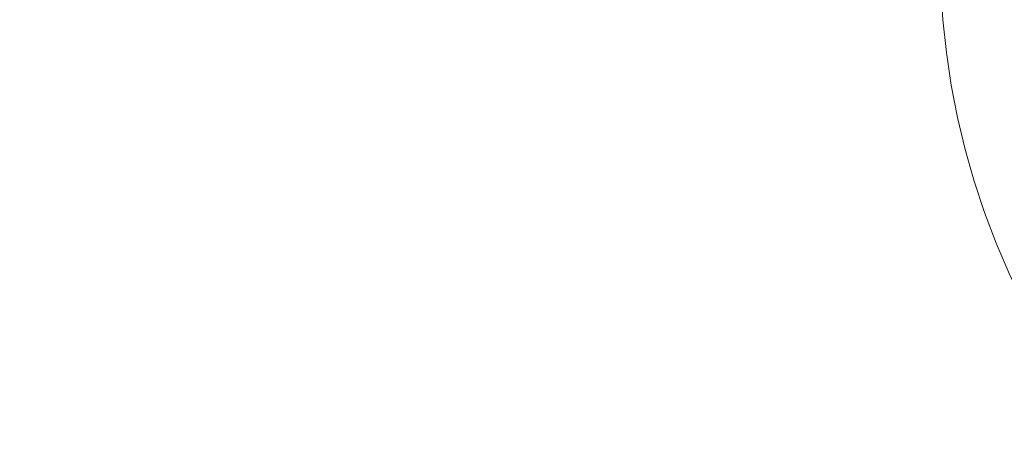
# Model space of a CAD drawing. Header units: centimetres. Extents: x -25.9 to 27.4, y 34.1 to 35.9.
# Tile 108 of 256: x -8.409 to -8.029, y 34.454 to 34.615. Entities that reach past the tile are written whole.
import ezdxf

# ---------------------------------------------------------------- set-up
doc = ezdxf.new("R2010")
doc.units = ezdxf.units.CM
doc.header["$LTSCALE"] = 2.54
doc.layers.add('Lucido design-1', color=7, linetype='Continuous')

# ---------------------------------------------------------------- blocks, each defined once
blk = doc.blocks.new('Gruppo-5-1')
at = {"color": 7, "linetype": 'Continuous', "lineweight": 9}
for points in [[(-25.75346, 35.84011, -9.38199), (-25.75346, 34.24011, -9.38199), (27.34654, 34.24011, -9.38199), (27.34654, 35.84011, -9.38199)], [(-25.75346, 35.84011, -33.34875), (-25.75346, 34.24011, -33.34875), (27.34654, 34.24011, -33.34875), (27.34654, 35.84011, -33.34875)]]:
    blk.add_3dface(points, dxfattribs=at)
for points, invisible_edges in [([(-25.75346, 34.24011, -10.18199), (-25.75346, 35.84011, -10.18199), (-8.05346, 35.84011, -10.18199), (-8.05346, 34.64011, -10.18199)], 8), ([(-25.75346, 34.24011, -34.14875), (-25.75346, 35.84011, -34.14875), (-8.05346, 35.84011, -34.14875), (-8.05346, 34.64011, -34.14875)], 8), ([(-8.05346, 34.64011, -10.18199), (-8.05319, 34.62738, -10.18199), (-25.75346, 34.24011, -10.18199)], 10), ([(-8.05346, 34.64011, -34.14875), (-8.05319, 34.62738, -34.14875), (-25.75346, 34.24011, -34.14875)], 10), ([(-25.75346, 34.24011, -10.18199), (-8.05319, 34.62738, -10.18199), (-8.05238, 34.61467, -10.18199)], 9), ([(-8.05319, 34.62738, -34.14875), (-8.05238, 34.61467, -34.14875), (-25.75346, 34.24011, -34.14875)], 10), ([(-8.03447, 34.60413, -10.18059), (-8.03574, 34.61609, -10.18059), (-8.0317, 34.61643, -10.17981), (-8.03044, 34.60464, -10.17981)], 15), ([(-8.03447, 34.60413, -34.14735), (-8.03574, 34.61609, -34.14735), (-8.0317, 34.61643, -34.14658), (-8.03044, 34.60464, -34.14658)], 15), ([(-8.03044, 34.60464, -10.17981), (-8.0317, 34.61643, -10.17981), (-8.0277, 34.61677, -10.17887), (-8.02646, 34.60515, -10.17887)], 15), ([(-8.03044, 34.60464, -34.14658), (-8.0317, 34.61643, -34.14658), (-8.0277, 34.61677, -34.14564), (-8.02646, 34.60515, -34.14564)], 15), ([(-8.05238, 34.61467, -10.18199), (-8.05103, 34.60201, -10.18199), (-25.75346, 34.24011, -10.18199)], 10), ([(-25.75346, 34.24011, -34.14875), (-8.05238, 34.61467, -34.14875), (-8.05103, 34.60201, -34.14875)], 9), ([(-8.05103, 34.60201, -10.18199), (-8.05238, 34.61467, -10.18199), (-8.04804, 34.61504, -10.1819), (-8.04671, 34.60256, -10.1819)], 14), ([(-8.05103, 34.60201, -34.14875), (-8.05238, 34.61467, -34.14875), (-8.04804, 34.61504, -34.14866), (-8.04671, 34.60256, -34.14866)], 14), ([(-8.04671, 34.60256, -10.1819), (-8.04804, 34.61504, -10.1819), (-8.04392, 34.61539, -10.18163), (-8.04261, 34.60309, -10.18163)], 15), ([(-8.04671, 34.60256, -34.14866), (-8.04804, 34.61504, -34.14866), (-8.04392, 34.61539, -34.14839), (-8.04261, 34.60309, -34.14839)], 15), ([(-8.04261, 34.60309, -10.18163), (-8.04392, 34.61539, -10.18163), (-8.03982, 34.61574, -10.18119), (-8.03853, 34.60361, -10.18119)], 15), ([(-8.04261, 34.60309, -34.14839), (-8.04392, 34.61539, -34.14839), (-8.03982, 34.61574, -34.14796), (-8.03853, 34.60361, -34.14796)], 15), ([(-8.03853, 34.60361, -10.18119), (-8.03982, 34.61574, -10.18119), (-8.03574, 34.61609, -10.18059), (-8.03447, 34.60413, -10.18059)], 15), ([(-8.03853, 34.60361, -34.14796), (-8.03982, 34.61574, -34.14796), (-8.03574, 34.61609, -34.14735), (-8.03447, 34.60413, -34.14735)], 15), ([(-8.02869, 34.59292, -10.17981), (-8.03044, 34.60464, -10.17981), (-8.02646, 34.60515, -10.17887), (-8.02473, 34.5936, -10.17887)], 15), ([(-8.02869, 34.59292, -34.14658), (-8.03044, 34.60464, -34.14658), (-8.02646, 34.60515, -34.14564), (-8.02473, 34.5936, -34.14564)], 15), ([(-8.05103, 34.60201, -10.18199), (-8.04914, 34.58941, -10.18199), (-25.75346, 34.24011, -10.18199)], 10), ([(-8.05103, 34.60201, -34.14875), (-8.04914, 34.58941, -34.14875), (-25.75346, 34.24011, -34.14875)], 10), ([(-8.04914, 34.58941, -10.18199), (-8.05103, 34.60201, -10.18199), (-8.04671, 34.60256, -10.1819), (-8.04485, 34.59015, -10.1819)], 14), ([(-8.04914, 34.58941, -34.14875), (-8.05103, 34.60201, -34.14875), (-8.04671, 34.60256, -34.14866), (-8.04485, 34.59015, -34.14866)], 14), ([(-8.04485, 34.59015, -10.1819), (-8.04671, 34.60256, -10.1819), (-8.04261, 34.60309, -10.18163), (-8.04077, 34.59085, -10.18163)], 15), ([(-8.04485, 34.59015, -34.14866), (-8.04671, 34.60256, -34.14866), (-8.04261, 34.60309, -34.14839), (-8.04077, 34.59085, -34.14839)], 15), ([(-8.04077, 34.59085, -10.18163), (-8.04261, 34.60309, -10.18163), (-8.03853, 34.60361, -10.18119), (-8.03672, 34.59154, -10.18119)], 15), ([(-8.04077, 34.59085, -34.14839), (-8.04261, 34.60309, -34.14839), (-8.03853, 34.60361, -34.14796), (-8.03672, 34.59154, -34.14796)], 15), ([(-8.03672, 34.59154, -10.18119), (-8.03853, 34.60361, -10.18119), (-8.03447, 34.60413, -10.18059), (-8.03269, 34.59223, -10.18059)], 15), ([(-8.03672, 34.59154, -34.14796), (-8.03853, 34.60361, -34.14796), (-8.03447, 34.60413, -34.14735), (-8.03269, 34.59223, -34.14735)], 15), ([(-8.03269, 34.59223, -10.18059), (-8.03447, 34.60413, -10.18059), (-8.03044, 34.60464, -10.17981), (-8.02869, 34.59292, -10.17981)], 15), ([(-8.03269, 34.59223, -34.14735), (-8.03447, 34.60413, -34.14735), (-8.03044, 34.60464, -34.14658), (-8.02869, 34.59292, -34.14658)], 15), ([(-8.02644, 34.58128, -10.17981), (-8.02869, 34.59292, -10.17981), (-8.02473, 34.5936, -10.17887), (-8.02251, 34.58213, -10.17887)], 15), ([(-8.02644, 34.58128, -34.14658), (-8.02869, 34.59292, -34.14658), (-8.02473, 34.5936, -34.14564), (-8.02251, 34.58213, -34.14564)], 15), ([(-8.04673, 34.57691, -10.18199), (-8.04914, 34.58941, -10.18199), (-8.04485, 34.59015, -10.1819), (-8.04246, 34.57783, -10.1819)], 14), ([(-8.04673, 34.57691, -34.14875), (-8.04914, 34.58941, -34.14875), (-8.04485, 34.59015, -34.14866), (-8.04246, 34.57783, -34.14866)], 14), ([(-8.04246, 34.57783, -10.1819), (-8.04485, 34.59015, -10.1819), (-8.04077, 34.59085, -10.18163), (-8.03842, 34.5787, -10.18163)], 15), ([(-8.04246, 34.57783, -34.14866), (-8.04485, 34.59015, -34.14866), (-8.04077, 34.59085, -34.14839), (-8.03842, 34.5787, -34.14839)], 15), ([(-8.03842, 34.5787, -10.18163), (-8.04077, 34.59085, -10.18163), (-8.03672, 34.59154, -10.18119), (-8.0344, 34.57956, -10.18119)], 15), ([(-8.03842, 34.5787, -34.14839), (-8.04077, 34.59085, -34.14839), (-8.03672, 34.59154, -34.14796), (-8.0344, 34.57956, -34.14796)], 15), ([(-8.0344, 34.57956, -10.18119), (-8.03672, 34.59154, -10.18119), (-8.03269, 34.59223, -10.18059), (-8.03041, 34.58043, -10.18059)], 15), ([(-8.0344, 34.57956, -34.14796), (-8.03672, 34.59154, -34.14796), (-8.03269, 34.59223, -34.14735), (-8.03041, 34.58043, -34.14735)], 15), ([(-8.03041, 34.58043, -10.18059), (-8.03269, 34.59223, -10.18059), (-8.02869, 34.59292, -10.17981), (-8.02644, 34.58128, -10.17981)], 15), ([(-8.03041, 34.58043, -34.14735), (-8.03269, 34.59223, -34.14735), (-8.02869, 34.59292, -34.14658), (-8.02644, 34.58128, -34.14658)], 15), ([(-25.75346, 34.24011, -10.18199), (-8.04914, 34.58941, -10.18199), (-8.04673, 34.57691, -10.18199)], 9), ([(-8.04914, 34.58941, -34.14875), (-8.04673, 34.57691, -34.14875), (-25.75346, 34.24011, -34.14875)], 10), ([(-8.03956, 34.56562, -10.1819), (-8.04246, 34.57783, -10.1819), (-8.03842, 34.5787, -10.18163), (-8.03556, 34.56666, -10.18163)], 15), ([(-8.03956, 34.56562, -34.14866), (-8.04246, 34.57783, -34.14866), (-8.03842, 34.5787, -34.14839), (-8.03556, 34.56666, -34.14839)], 15), ([(-8.03556, 34.56666, -10.18163), (-8.03842, 34.5787, -10.18163), (-8.0344, 34.57956, -10.18119), (-8.03158, 34.5677, -10.18119)], 15), ([(-8.03556, 34.56666, -34.14839), (-8.03842, 34.5787, -34.14839), (-8.0344, 34.57956, -34.14796), (-8.03158, 34.5677, -34.14796)], 15), ([(-8.03158, 34.5677, -10.18119), (-8.0344, 34.57956, -10.18119), (-8.03041, 34.58043, -10.18059), (-8.02762, 34.56873, -10.18059)], 15), ([(-8.03158, 34.5677, -34.14796), (-8.0344, 34.57956, -34.14796), (-8.03041, 34.58043, -34.14735), (-8.02762, 34.56873, -34.14735)], 15), ([(-8.02762, 34.56873, -10.18059), (-8.03041, 34.58043, -10.18059), (-8.02644, 34.58128, -10.17981), (-8.0237, 34.56975, -10.17981)], 15), ([(-8.02762, 34.56873, -34.14735), (-8.03041, 34.58043, -34.14735), (-8.02644, 34.58128, -34.14658), (-8.0237, 34.56975, -34.14658)], 15), ([(-8.04673, 34.57691, -10.18199), (-8.04378, 34.56452, -10.18199), (-25.75346, 34.24011, -10.18199)], 10), ([(-8.04673, 34.57691, -34.14875), (-8.04378, 34.56452, -34.14875), (-25.75346, 34.24011, -34.14875)], 10), ([(-8.04378, 34.56452, -10.18199), (-8.04673, 34.57691, -10.18199), (-8.04246, 34.57783, -10.1819), (-8.03956, 34.56562, -10.1819)], 14), ([(-8.04378, 34.56452, -34.14875), (-8.04673, 34.57691, -34.14875), (-8.04246, 34.57783, -34.14866), (-8.03956, 34.56562, -34.14866)], 14), ([(-8.03219, 34.55475, -10.18163), (-8.03556, 34.56666, -10.18163), (-8.03158, 34.5677, -10.18119), (-8.02826, 34.55596, -10.18119)], 15), ([(-8.03219, 34.55475, -34.14839), (-8.03556, 34.56666, -34.14839), (-8.03158, 34.5677, -34.14796), (-8.02826, 34.55596, -34.14796)], 15), ([(-8.02826, 34.55596, -10.18119), (-8.03158, 34.5677, -10.18119), (-8.02762, 34.56873, -10.18059), (-8.02435, 34.55715, -10.18059)], 15), ([(-8.02826, 34.55596, -34.14796), (-8.03158, 34.5677, -34.14796), (-8.02762, 34.56873, -34.14735), (-8.02435, 34.55715, -34.14735)], 15), ([(-8.04378, 34.56452, -10.18199), (-8.04031, 34.55227, -10.18199), (-25.75346, 34.24011, -10.18199)], 10), ([(-25.75346, 34.24011, -34.14875), (-8.04378, 34.56452, -34.14875), (-8.04031, 34.55227, -34.14875)], 9), ([(-8.04031, 34.55227, -10.18199), (-8.04378, 34.56452, -10.18199), (-8.03956, 34.56562, -10.1819), (-8.03614, 34.55354, -10.1819)], 14), ([(-8.04031, 34.55227, -34.14875), (-8.04378, 34.56452, -34.14875), (-8.03956, 34.56562, -34.14866), (-8.03614, 34.55354, -34.14866)], 14), ([(-8.03614, 34.55354, -10.1819), (-8.03956, 34.56562, -10.1819), (-8.03556, 34.56666, -10.18163), (-8.03219, 34.55475, -10.18163)], 15), ([(-8.03614, 34.55354, -34.14866), (-8.03956, 34.56562, -34.14866), (-8.03556, 34.56666, -34.14839), (-8.03219, 34.55475, -34.14839)], 15), ([(-8.02832, 34.543, -10.18163), (-8.03219, 34.55475, -10.18163), (-8.02826, 34.55596, -10.18119), (-8.02444, 34.54437, -10.18119)], 15), ([(-8.02832, 34.543, -34.14839), (-8.03219, 34.55475, -34.14839), (-8.02826, 34.55596, -34.14796), (-8.02444, 34.54437, -34.14796)], 15), ([(-8.04031, 34.55227, -10.18199), (-8.03632, 34.54017, -10.18199), (-25.75346, 34.24011, -10.18199)], 10), ([(-8.04031, 34.55227, -34.14875), (-8.03632, 34.54017, -34.14875), (-25.75346, 34.24011, -34.14875)], 10), ([(-8.03632, 34.54017, -10.18199), (-8.04031, 34.55227, -10.18199), (-8.03614, 34.55354, -10.1819), (-8.03221, 34.54162, -10.1819)], 14), ([(-8.03632, 34.54017, -34.14875), (-8.04031, 34.55227, -34.14875), (-8.03614, 34.55354, -34.14866), (-8.03221, 34.54162, -34.14866)], 14), ([(-8.03221, 34.54162, -10.1819), (-8.03614, 34.55354, -10.1819), (-8.03219, 34.55475, -10.18163), (-8.02832, 34.543, -10.18163)], 15), ([(-8.03221, 34.54162, -34.14866), (-8.03614, 34.55354, -34.14866), (-8.03219, 34.55475, -34.14839), (-8.02832, 34.543, -34.14839)], 15), ([(-25.75346, 34.24011, -10.18199), (-8.03632, 34.54017, -10.18199), (-8.03183, 34.52826, -10.18199)], 9), ([(-25.75346, 34.24011, -34.14875), (-8.03632, 34.54017, -34.14875), (-8.03183, 34.52826, -34.14875)], 9), ([(-8.03183, 34.52826, -10.18199), (-8.03632, 34.54017, -10.18199), (-8.03221, 34.54162, -10.1819), (-8.02778, 34.52988, -10.1819)], 14), ([(-8.03183, 34.52826, -34.14875), (-8.03632, 34.54017, -34.14875), (-8.03221, 34.54162, -34.14866), (-8.02778, 34.52988, -34.14866)], 14), ([(-8.02778, 34.52988, -10.1819), (-8.03221, 34.54162, -10.1819), (-8.02832, 34.543, -10.18163), (-8.02395, 34.53142, -10.18163)], 15), ([(-8.02778, 34.52988, -34.14866), (-8.03221, 34.54162, -34.14866), (-8.02832, 34.543, -34.14839), (-8.02395, 34.53142, -34.14839)], 15), ([(-8.02683, 34.51654, -10.18199), (-8.03183, 34.52826, -10.18199), (-8.02778, 34.52988, -10.1819), (-8.02286, 34.51834, -10.1819)], 14), ([(-8.02683, 34.51654, -34.14875), (-8.03183, 34.52826, -34.14875), (-8.02778, 34.52988, -34.14866), (-8.02286, 34.51834, -34.14866)], 14), ([(-8.03183, 34.52826, -10.18199), (-8.02683, 34.51654, -10.18199), (-25.75346, 34.24011, -10.18199)], 10), ([(-8.03183, 34.52826, -34.14875), (-8.02683, 34.51654, -34.14875), (-25.75346, 34.24011, -34.14875)], 10), ([(-25.75346, 34.24011, -10.18199), (-8.02683, 34.51654, -10.18199), (-8.02134, 34.50505, -10.18199)], 9), ([(-25.75346, 34.24011, -34.14875), (-8.02683, 34.51654, -34.14875), (-8.02134, 34.50505, -34.14875)], 9), ([(-8.02134, 34.50505, -10.18199), (-8.01536, 34.4938, -10.18199), (-25.75346, 34.24011, -10.18199)], 10), ([(-8.02134, 34.50505, -34.14875), (-8.01536, 34.4938, -34.14875), (-25.75346, 34.24011, -34.14875)], 10), ([(-25.75346, 34.24011, -10.18199), (-8.01536, 34.4938, -10.18199), (-8.00892, 34.48282, -10.18199)], 9), ([(-25.75346, 34.24011, -34.14875), (-8.01536, 34.4938, -34.14875), (-8.00892, 34.48282, -34.14875)], 9), ([(-8.00892, 34.48282, -10.18199), (-8.00201, 34.47212, -10.18199), (-25.75346, 34.24011, -10.18199)], 10), ([(-8.00892, 34.48282, -34.14875), (-8.00201, 34.47212, -34.14875), (-25.75346, 34.24011, -34.14875)], 10), ([(-8.00201, 34.47212, -10.18199), (-7.99466, 34.46172, -10.18199), (-25.75346, 34.24011, -10.18199)], 10), ([(-25.75346, 34.24011, -34.14875), (-8.00201, 34.47212, -34.14875), (-7.99466, 34.46172, -34.14875)], 9), ([(-25.75346, 34.24011, -10.18199), (-7.99466, 34.46172, -10.18199), (-7.98687, 34.45165, -10.18199)], 9), ([(-7.99466, 34.46172, -34.14875), (-7.98687, 34.45165, -34.14875), (-25.75346, 34.24011, -34.14875)], 10)]:
    blk.add_3dface(points, dxfattribs=dict(at, invisible_edges=invisible_edges))

msp = doc.modelspace()

# ---------------------------------------------------------------- block references
at = {"layer": 'Lucido design-1', "color": 7}
msp.add_blockref('Gruppo-5-1', (0, 0), dxfattribs=at)

doc.saveas('drawing.dxf')
